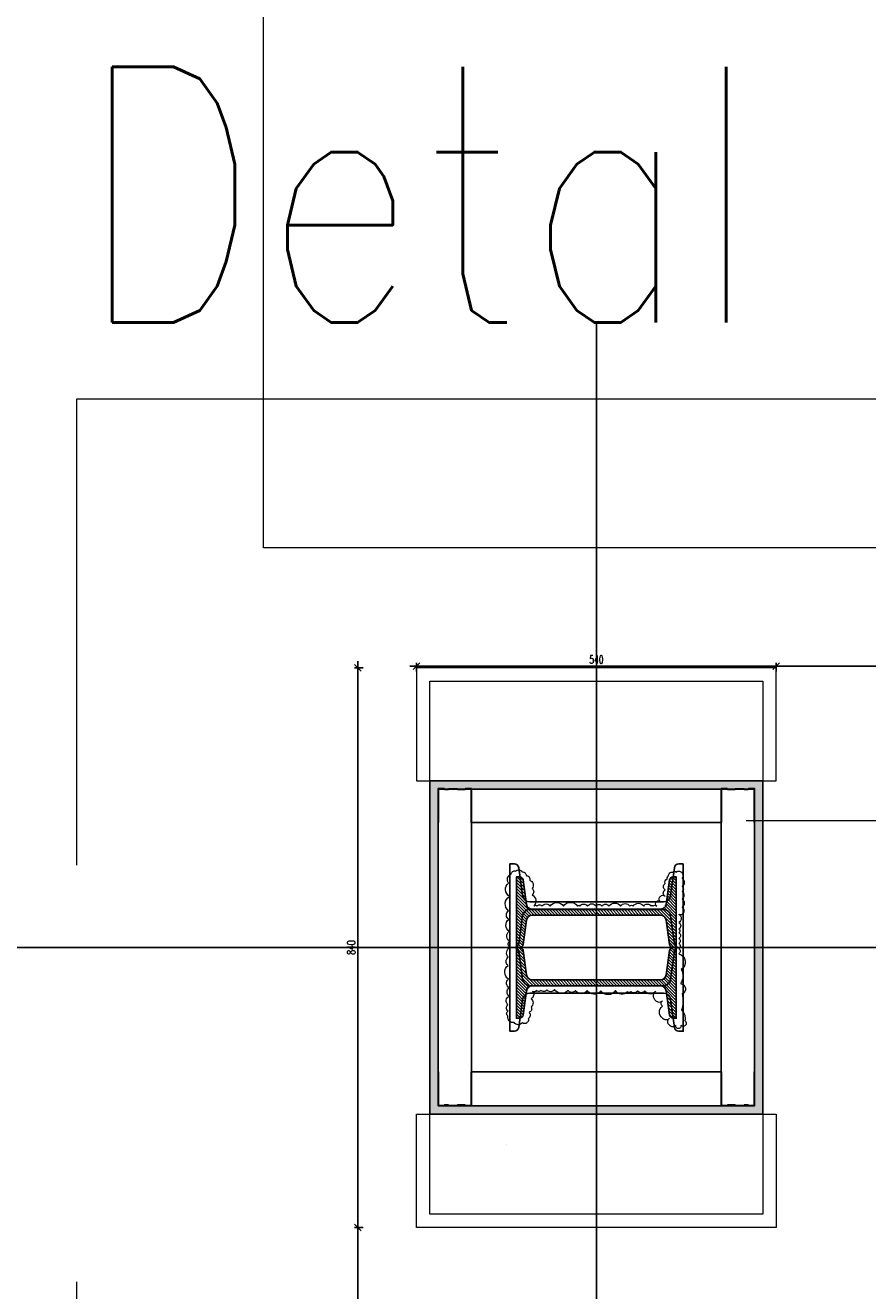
# Model space of a CAD drawing. Header units: centimetres. Extents: x -228435 to 111511, y -89367 to 428125.
# Tile 98 of 219: x -19297 to -18033, y 52485 to 54384. Entities that reach past the tile are written whole.
import ezdxf
from ezdxf.xclip import XClip

# ---------------------------------------------------------------- set-up
doc = ezdxf.new("R2010")
doc.units = ezdxf.units.CM
doc.header["$LTSCALE"] = 50
doc.header["$XCLIPFRAME"] = 0
doc.header["$PDMODE"] = 35
doc.header["$PDSIZE"] = 0.1
for name, pattern in [('Balustrady$0$DASHED', [0.75, 0.5, -0.25]), ('DASHDOT2', [12.7, 6.35, -3.175, 0, -3.175]), ('DIVIDE', [31.75, 12.7, -6.35, 0, -6.35, 0, -6.35]), ('HIDDEN', [9.525, 6.35, -3.175]), ('HIDDENX2', [19.05, 12.7, -6.35]), ('Obudowy i okł. słupów$0$HIDDEN', [9.525, 6.35, -3.175])]:
    doc.linetypes.add(name, pattern=pattern)
doc.layers.get('0').update_dxf_attribs({"color": 8})
doc.layers.get('DEFPOINTS').update_dxf_attribs({"color": 8})
for name, color, linetype in [('ARCH_INFO_OSIE', 8, 'Continuous'), ('ARCH_INFO_OSIE_IST', 8, 'DASHDOT2'), ('D1$0$ARCH_INFO_OPISY', 8, 'Continuous'), ('Kondygnacja +0$0$ARCH_STAL_IST', 8, 'Continuous'), ('Kondygnacja -1$0$ARCH_STAL_IST', 8, 'Continuous'), ('Obudowy i okł. słupów$0$ARCH_GK', 8, 'Continuous'), ('Obudowy i okł. słupów$0$ARCH_PROFILE', 8, 'Continuous'), ('Osie rzutów$0$ARCH_INFO_OSIE_OPISY_IST', 8, 'Continuous'), ('RYSUNKOWE_XREF', 8, 'Continuous')]:
    doc.layers.add(name, color=color, linetype=linetype)
for name, color, linetype, lineweight in [('ARCH_SUFITY_PODWIESZANE', 8, 'HIDDENX2', 9), ('ARCH_WIDOK', 8, 'Continuous', 13), ('INSTALACJE', 8, 'Continuous', 35), ('Kondygnacja -1$0$ARCH_INFO_WYMIARY', 8, 'Continuous', 9), ('Obudowy i okł. słupów$0$ARCH_hatch', 8, 'Continuous', 13), ('Obudowy i okł. słupów$0$ARCH_WIDOK', 8, 'Continuous', 13)]:
    doc.layers.add(name, color=color, linetype=linetype, lineweight=lineweight)
doc.styles.add('Kondygnacja -1$0$Romans', font='Romans.shx', dxfattribs={"width": 0.7})
doc.styles.add('ROMANS-50-CM', font='romans.shx', dxfattribs={"width": 0.8, "height": 10})
doc.dimstyles.new('Kondygnacja -1$0$Wymiary 1-100', dxfattribs={"dimtxt": 12, "dimasz": 10, "dimexe": 5, "dimexo": 0, "dimgap": 4, "dimtad": 1, "dimrnd": 0.5, "dimzin": 12, "dimdsep": 46, "dimtxsty": 'Kondygnacja -1$0$Romans', "dimblk": 'Kondygnacja -1$0$_Oblique', "dimcen": 10, "dimdle": 10, "dimclrt": 55, "dimazin": 0, "dimtfac": 1, "dimtmove": 1, "dimatfit": 3, "dimfxl": 0, "dimtolj": 1, "dimtzin": 0, "dimarcsym": 0})
pattern_1 = [(315, (-9168.25782, 10650.3877), (0.224506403, 0.224506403), [])]

# ---------------------------------------------------------------- blocks, each defined once
blk = doc.blocks.new('SU Lampy kwadratowe +0')
at = {"layer": 'ARCH_SUFITY_PODWIESZANE', "ltscale": 2.5}
blk.add_lwpolyline([(10220, 10040), (10400, 10040), (10400, 9860), (10220, 9860)], close=True, dxfattribs=at)
blk = doc.blocks.new('Osie rzutów')
at = {"layer": 'ARCH_INFO_OSIE_IST', "ltscale": 10}
blk.add_line((4436.04, 9800), (15156.54, 9800), dxfattribs=at)
blk = doc.blocks.new('pB słup')
at = {"layer": 'Kondygnacja -1$0$ARCH_STAL_IST'}
h = blk.add_hatch(dxfattribs=at)
h.set_pattern_fill('ANSI31', color=256, scale=0.1, angle=270, style=0)
h.set_pattern_definition(pattern_1)
edge = h.paths.add_edge_path()
edge.add_arc((24.9, 9.62), 0.87, 360, 442.0272)
edge.add_line((25.02, 10.48), (21.35, 11))
edge.add_arc((21.42, 11.51), 0.52, 180, 262.0272, ccw=False)
edge.add_line((20.9, 11.51), (20.9, 12))
edge.add_line((20.9, 12), (31.5, 12))
edge.add_line((31.5, 12), (31.5, 11.51))
edge.add_arc((30.98, 11.51), 0.52, -82.0272, 0, ccw=False)
edge.add_line((31.05, 11), (27.38, 10.48))
edge.add_arc((27.51, 9.62), 0.87, 97.9728, 180)
edge.add_line((26.64, 9.62), (26.64, -9.62))
edge.add_arc((27.51, -9.62), 0.87, 180, 262.0272)
edge.add_line((27.38, -10.48), (31.05, -11))
edge.add_arc((30.98, -11.51), 0.52, 0, 82.0272, ccw=False)
edge.add_line((31.5, -11.51), (31.5, -12))
edge.add_line((31.5, -12), (20.9, -12))
edge.add_line((20.9, -12), (20.9, -11.51))
edge.add_arc((21.42, -11.51), 0.52, 97.9728, 180, ccw=False)
edge.add_line((21.35, -11), (25.02, -10.48))
edge.add_arc((24.9, -9.62), 0.87, 277.9728, 360)
edge.add_line((25.76, -9.62), (25.76, 9.62))
h = blk.add_hatch(dxfattribs=at)
h.set_pattern_fill('ANSI31', color=256, scale=0.1, angle=270, style=0)
h.set_pattern_definition(pattern_1)
edge = h.paths.add_edge_path()
edge.add_arc((38.11, 9.62), 0.87, 97.9728, 180, ccw=False)
edge.add_line((37.98, 10.48), (41.65, 11))
edge.add_arc((41.58, 11.51), 0.52, 277.9728, 360)
edge.add_line((42.1, 11.51), (42.1, 12))
edge.add_line((42.1, 12), (31.5, 12))
edge.add_line((31.5, 12), (31.5, 11.51))
edge.add_arc((32.02, 11.51), 0.52, 180, 262.0272)
edge.add_line((31.95, 11), (35.62, 10.48))
edge.add_arc((35.5, 9.62), 0.87, 0, 82.0272, ccw=False)
edge.add_line((36.37, 9.62), (36.37, -9.62))
edge.add_arc((35.5, -9.62), 0.87, 277.9728, 360, ccw=False)
edge.add_line((35.62, -10.48), (31.95, -11))
edge.add_arc((32.02, -11.51), 0.52, 97.9728, 180)
edge.add_line((31.5, -11.51), (31.5, -12))
edge.add_line((31.5, -12), (42.1, -12))
edge.add_line((42.1, -12), (42.1, -11.51))
edge.add_arc((41.58, -11.51), 0.52, 360, 442.0272)
edge.add_line((41.65, -11), (37.98, -10.48))
edge.add_arc((38.11, -9.62), 0.87, 180, 262.0272, ccw=False)
edge.add_line((37.24, -9.62), (37.24, 9.62))
at = {"layer": 'Obudowy i okł. słupów$0$ARCH_hatch'}
h = blk.add_hatch(dxfattribs=at)
h.set_pattern_fill('AR-SAND', color=256, scale=0.01, style=0)
h.paths.add_polyline_path([(6.5, 25), (6.5, -25), (56.5, -25), (56.5, 25)])
h.paths.add_polyline_path([(55.25, 23.75), (55.25, -23.75), (7.75, -23.75), (7.75, 23.75)], flags=16)
at = {"layer": 'ARCH_INFO_OSIE', "linetype": 'DIVIDE', "ltscale": 0.1}
for points in [[(31.5, -14), (31.5, 14)], [(51.07, 0), (11.93, 0)], [(23.05, 0), (32.78, 0)]]:
    blk.add_lwpolyline(points, dxfattribs=at)
at = {"layer": 'Kondygnacja -1$0$ARCH_STAL_IST'}
for points in [[(25.76, 9.62, 0.37402), (25.02, 10.48), (21.35, 11, -0.37402), (20.9, 11.51), (20.9, 12), (31.5, 12), (31.5, 11.51, -0.37402), (31.05, 11), (27.38, 10.48, 0.37402), (26.64, 9.62), (26.64, -9.62, 0.37402), (27.38, -10.48), (31.05, -11, -0.37402), (31.5, -11.51), (31.5, -12), (20.9, -12), (20.9, -11.51, -0.37402), (21.35, -11), (25.02, -10.48, 0.37402), (25.76, -9.62)], [(37.24, 9.62, -0.37402), (37.98, 10.48), (41.65, 11, 0.37402), (42.1, 11.51), (42.1, 12), (31.5, 12), (31.5, 11.51, 0.37402), (31.95, 11), (35.62, 10.48, -0.37402), (36.37, 9.62), (36.37, -9.62, -0.37402), (35.62, -10.48), (31.95, -11, 0.37402), (31.5, -11.51), (31.5, -12), (42.1, -12), (42.1, -11.51, 0.37402), (41.65, -11), (37.98, -10.48, -0.37402), (37.24, -9.62)]]:
    blk.add_lwpolyline(points, format="xyb", close=True, dxfattribs=at)
at = {"layer": 'Obudowy i okł. słupów$0$ARCH_GK'}
for points in [[(6.5, -25), (56.5, -25), (56.5, 25), (6.5, 25)], [(7.75, -23.75), (55.25, -23.75), (55.25, 23.75), (7.75, 23.75)]]:
    blk.add_lwpolyline(points, close=True, dxfattribs=at)
at = {"layer": 'Obudowy i okł. słupów$0$ARCH_PROFILE'}
for points in [[(7.76, 22.16), (7.85, 22.25), (7.85, 22.75), (7.75, 22.85), (7.75, 23.75), (12.82, 23.75, -1), (12.82, 23.7), (7.8, 23.7), (7.8, 22.87), (7.9, 22.77), (7.9, 22.23), (7.8, 22.13), (7.8, 20.92), (7.9, 20.82), (7.9, 19.73), (7.8, 19.63), (7.8, 18.8), (12.82, 18.8, -1), (12.82, 18.75), (7.75, 18.75), (7.75, 19.65), (7.85, 19.75), (7.85, 20.8), (7.76, 20.89)], [(55.33, 22.16), (55.25, 22.25), (55.25, 22.75), (55.35, 22.85), (55.35, 23.75), (50.28, 23.75, 1), (50.28, 23.7), (55.3, 23.7), (55.3, 22.87), (55.2, 22.77), (55.2, 22.23), (55.3, 22.13), (55.3, 20.92), (55.2, 20.82), (55.2, 19.73), (55.3, 19.63), (55.3, 18.8), (50.28, 18.8, 1), (50.28, 18.75), (55.35, 18.75), (55.35, 19.65), (55.25, 19.75), (55.25, 20.8), (55.33, 20.89)], [(7.76, -22.16), (7.85, -22.25), (7.85, -22.75), (7.75, -22.85), (7.75, -23.75), (12.82, -23.75, 1), (12.82, -23.7), (7.8, -23.7), (7.8, -22.87), (7.9, -22.77), (7.9, -22.23), (7.8, -22.13), (7.8, -20.92), (7.9, -20.82), (7.9, -19.73), (7.8, -19.63), (7.8, -18.8), (12.82, -18.8, 1), (12.82, -18.75), (7.75, -18.75), (7.75, -19.65), (7.85, -19.75), (7.85, -20.8), (7.76, -20.89)], [(55.33, -22.16), (55.25, -22.25), (55.25, -22.75), (55.35, -22.85), (55.35, -23.75), (50.28, -23.75, -1), (50.28, -23.7), (55.3, -23.7), (55.3, -22.87), (55.2, -22.77), (55.2, -22.23), (55.3, -22.13), (55.3, -20.92), (55.2, -20.82), (55.2, -19.73), (55.3, -19.63), (55.3, -18.8), (50.28, -18.8, -1), (50.28, -18.75), (55.35, -18.75), (55.35, -19.65), (55.25, -19.75), (55.25, -20.8), (55.33, -20.89)]]:
    blk.add_lwpolyline(points, format="xyb", close=True, dxfattribs=at)
blk.add_lwpolyline([(50.25, -8.37), (50.25, -18.75), (12.85, -18.75), (12.85, 18.75), (50.25, 18.75), (50.25, -8.37)], dxfattribs=at)
at = {"layer": 'Obudowy i okł. słupów$0$ARCH_WIDOK'}
for points in [[(-10.5, -27), (6.5, -27), (6.5, 27), (-10.5, 27)], [(73.5, -27), (56.5, -27), (56.5, 27), (73.5, 27)]]:
    blk.add_lwpolyline(points, close=True, dxfattribs=at)
at = {"layer": 'Obudowy i okł. słupów$0$ARCH_WIDOK', "linetype": 'Obudowy i okł. słupów$0$HIDDEN'}
blk.add_lwpolyline([(71.5, -25), (71.5, 25), (-8.5, 25), (-8.5, -25)], close=True, dxfattribs=at)
at = {"layer": 'Obudowy i okł. słupów$0$ARCH_WIDOK'}
blk.add_lwpolyline([(37.73, -9.38, 0.520567), (37.73, -8.91, 0.520567), (37.73, -8.16, 0.520567), (37.73, -6.92, 0.520567), (37.73, -4.95, 0.520567), (37.73, -2.82, 0.520567), (37.73, -2.47, 0.520567), (37.73, -1.32, 0.520567), (37.73, -0.04, 0.520567), (37.73, 0.83, 0.520567), (37.73, 1.89, 0.520567), (37.73, 3.64, 0.520567), (37.73, 5.02, 0.520567), (37.73, 5.54, 0.520567), (37.73, 7.1, 0.520567), (37.73, 8.22, 0.520567), (37.73, 8.52, 0.520567), (37.73, 9.06, 0.520567), (38.39, 9.06, 0.520567), (38.39, 9.62, 0.520567), (39.17, 9.62, 0.520567), (39.17, 10.31, 0.520567), (40.18, 10.31, 0.520567), (41.11, 10.31, 0.391103), (41.8, 10.61, 0.097049), (42.38, 10.85, 0.466209), (42.81, 11.44, 0.695481), (42.74, 11.98, 0.486099), (42.81, 12.76, 0.35864), (41.85, 12.89, 0.520567), (40.68, 12.86, 0.520567), (39.91, 12.86, 0.520567), (38.8, 12.86, 0.520567), (37.52, 12.86, 0.520567), (36.51, 12.86, 0.520567), (36.51, 12.4, 0.520567), (35.25, 12.4, 0.520567), (34.27, 12.4, 0.520567), (33.73, 12.4, 0.520567), (32.86, 12.4, 0.520567), (32.11, 12.4, 0.520567), (31.32, 12.4, 0.520567), (30.58, 12.4, 0.630412), (28.2, 12.73, 0.291029), (26.08, 12.64, 0.793013), (24.54, 12.88, 0.148616), (22.09, 12.79, 0.285246), (20.52, 13.27, 1.165163), (19.83, 12.7, 1.326239), (19.84, 11.94, 0.520567), (19.84, 11, 0.520567), (20.91, 11, 0.520567), (20.91, 9.93, 0.520567), (22.7, 9.93, 0.520567), (23.52, 9.93, 0.520567), (23.52, 8.94, 0.520567), (24.97, 8.94, 0.520567), (24.98, 7.26, 0.520567), (25.02, 6.19, 0.520567), (24.89, 5.17, 0.520567), (24.87, 4.65, 0.520567), (25.04, 2.89, 0.520567), (24.98, 0.66, 0.520567), (25.04, -1.36, 0.520567), (25.04, -3.15, 0.520567), (25.06, -4.25, 0.520567), (25.21, -6.27, 0.520567), (25.14, -7.45, 0.520567), (25.1, -8.33, 0.520567), (25.06, -9.05, 0.520567), (24.91, -9.58, 0.520567), (23.82, -9.81, 0.520567), (22.6, -9.81, 0.520567), (21.78, -10.1, 0.520567), (20.85, -10.25, 0.520567), (20.32, -10.36, 0.520567), (20.22, -11.09, 0.520567), (20.24, -12.34, 0.520567), (21.21, -13.28, 0.520567), (21.99, -13.24, 0.520567), (22.91, -13.28, 0.520567), (24.22, -13.09, 0.520567), (25.44, -13.09, 0.520567), (26.76, -13.18, 0.520567), (28.83, -13.26, 0.520567), (30.05, -13.22, 0.520567), (31.5, -12.93, 0.520567), (32.47, -13.03, 0.520567), (33.96, -13.09, 0.520567), (35.72, -13.16, 0.520567), (37.01, -13.18, 0.520567), (39.18, -13.05, 0.520567), (41.18, -13.18, 0.520567), (42.5, -12.78, 0.520567), (42.97, -12.1, 0.520567), (42.84, -11.13, 0.520567), (42.29, -10.55, 0.520567), (41.6, -10, 0.520567), (40.36, -9.66, 0.520567), (39.39, -9.66, 0.520567)], format="xyb", close=True, dxfattribs=at)
blk = doc.blocks.new('A$C6FDA0163')
at = {"layer": 'ARCH_INFO_OSIE_IST', "ltscale": 2}
blk.add_line((-190.03, -1830.05, -630), (-190.03, 85.33, -630), dxfattribs=at)
at = {"layer": 'ARCH_WIDOK', "linetype": 'HIDDEN', "ltscale": 4}
blk.add_lwpolyline([(-167.55, 0), (167.55, 0)], dxfattribs=at)
at = {"layer": 'INSTALACJE'}
blk.add_line((-203.53, -48.6, -630), (-203.53, -48.6, -630), dxfattribs=at)
at = {"layer": 'D1$0$ARCH_INFO_OPISY', "xscale": -1, "rotation": 270}
blk.add_blockref('pB słup', (-190.03, -50.55, -630), dxfattribs=at)
at = {"layer": 'RYSUNKOWE_XREF'}
blk.add_blockref('Osie rzutów', (-10460.03, -9819.05, -630), dxfattribs=at)
blk = doc.blocks.new('Kondygnacja -1$0$_Oblique')
at = {"color": 0, "linetype": 'ByBlock', "lineweight": -2}
blk.add_line((-0.5, -0.5), (0.5, 0.5), dxfattribs=at)
blk = doc.blocks.new('*D1088')
at = {"layer": 'DEFPOINTS', "color": 0, "lineweight": 40}
for p in [(-18798.2, 52580), (-18710.3, 52580), (-18690.3, 47250)]:
    blk.add_point(p, dxfattribs=at)
at = {"layer": 'Kondygnacja -1$0$ARCH_INFO_WYMIARY', "color": 0, "lineweight": -2}
for p, q in [((-18798.2, 47240), (-18798.2, 52590)), ((-18790.2, 52580), (-18803.2, 52580)), ((-18790.2, 47250), (-18803.2, 47250))]:
    blk.add_line(p, q, dxfattribs=at)
at = {"layer": 'Kondygnacja -1$0$ARCH_INFO_WYMIARY', "color": 0, "lineweight": -2, "xscale": 10, "yscale": 10, "zscale": 10}
for p, rotation in [((-18798.2, 52580), 90), ((-18798.2, 47250), 270)]:
    blk.add_blockref('Kondygnacja -1$0$_Oblique', p, dxfattribs=dict(at, rotation=rotation))
at = {"layer": 'Kondygnacja -1$0$ARCH_INFO_WYMIARY', "color": 55, "insert": (-18808.2, 49915), "char_height": 12, "attachment_point": 5, "rotation": 90, "style": 'Kondygnacja -1$0$Romans'}
blk.add_mtext('\\A1;5330', dxfattribs=at)
blk = doc.blocks.new('*D1089')
at = {"layer": 'DEFPOINTS', "color": 0, "lineweight": 40}
for p in [(-18798.2, 53420), (-18710.3, 53420), (-18710.3, 52580)]:
    blk.add_point(p, dxfattribs=at)
at = {"layer": 'Kondygnacja -1$0$ARCH_INFO_WYMIARY', "color": 0, "lineweight": -2}
for p, q in [((-18798.2, 52570), (-18798.2, 53430)), ((-18790.2, 53420), (-18803.2, 53420)), ((-18790.2, 52580), (-18803.2, 52580))]:
    blk.add_line(p, q, dxfattribs=at)
at = {"layer": 'Kondygnacja -1$0$ARCH_INFO_WYMIARY', "color": 0, "lineweight": -2, "xscale": 10, "yscale": 10, "zscale": 10}
for p, rotation in [((-18798.2, 53420), 90), ((-18798.2, 52580), 270)]:
    blk.add_blockref('Kondygnacja -1$0$_Oblique', p, dxfattribs=dict(at, rotation=rotation))
at = {"layer": 'Kondygnacja -1$0$ARCH_INFO_WYMIARY', "color": 55, "insert": (-18808.2, 53000), "char_height": 12, "attachment_point": 5, "rotation": 90, "style": 'Kondygnacja -1$0$Romans'}
blk.add_mtext('\\A1;840', dxfattribs=at)
blk = doc.blocks.new('*D1094')
at = {"layer": 'DEFPOINTS', "color": 0, "lineweight": 40}
for p in [(-18170.3, 53422.2), (-18710.3, 53250), (-18170.3, 53250)]:
    blk.add_point(p, dxfattribs=at)
at = {"layer": 'Kondygnacja -1$0$ARCH_INFO_WYMIARY', "color": 0, "lineweight": -2}
for p, q in [((-18720.3, 53422.2), (-18160.3, 53422.2)), ((-18710.3, 53414.2), (-18710.3, 53427.2)), ((-18170.3, 53414.2), (-18170.3, 53427.2))]:
    blk.add_line(p, q, dxfattribs=at)
at = {"layer": 'Kondygnacja -1$0$ARCH_INFO_WYMIARY', "color": 0, "lineweight": -2, "xscale": 10, "yscale": 10, "zscale": 10, "rotation": 180}
blk.add_blockref('Kondygnacja -1$0$_Oblique', (-18710.3, 53422.2), dxfattribs=at)
at = {"layer": 'Kondygnacja -1$0$ARCH_INFO_WYMIARY', "color": 0, "lineweight": -2, "xscale": 10, "yscale": 10, "zscale": 10}
blk.add_blockref('Kondygnacja -1$0$_Oblique', (-18170.3, 53422.2), dxfattribs=at)
at = {"layer": 'Kondygnacja -1$0$ARCH_INFO_WYMIARY', "color": 55, "insert": (-18440.3, 53432.2), "char_height": 12, "attachment_point": 5, "style": 'Kondygnacja -1$0$Romans'}
blk.add_mtext('\\A1;540', dxfattribs=at)
blk = doc.blocks.new('*D1095')
at = {"layer": 'DEFPOINTS', "color": 0, "lineweight": 40}
for p in [(-14910.3, 53422.2), (-18170.3, 53250), (-14910.3, 53250, 6300)]:
    blk.add_point(p, dxfattribs=at)
at = {"layer": 'Kondygnacja -1$0$ARCH_INFO_WYMIARY', "color": 0, "lineweight": -2}
for p, q in [((-18180.3, 53422.2), (-14900.3, 53422.2)), ((-18170.3, 53414.2), (-18170.3, 53427.2)), ((-14910.3, 53426.9), (-14910.3, 53427.2))]:
    blk.add_line(p, q, dxfattribs=at)
at = {"layer": 'Kondygnacja -1$0$ARCH_INFO_WYMIARY', "color": 0, "lineweight": -2, "xscale": 10, "yscale": 10, "zscale": 10, "rotation": 180}
blk.add_blockref('Kondygnacja -1$0$_Oblique', (-18170.3, 53422.2), dxfattribs=at)
at = {"layer": 'Kondygnacja -1$0$ARCH_INFO_WYMIARY', "color": 0, "lineweight": -2, "xscale": 10, "yscale": 10, "zscale": 10}
blk.add_blockref('Kondygnacja -1$0$_Oblique', (-14910.3, 53422.2), dxfattribs=at)
at = {"layer": 'Kondygnacja -1$0$ARCH_INFO_WYMIARY', "color": 55, "insert": (-16540.3, 53432.2), "char_height": 12, "attachment_point": 5, "style": 'Kondygnacja -1$0$Romans'}
blk.add_mtext('\\A1;3260', dxfattribs=at)

msp = doc.modelspace()

# ---------------------------------------------------------------- linework, layer by layer
at = {"linetype": 'Balustrady$0$DASHED', "lineweight": 20, "ltscale": 50, "elevation": -5670}
msp.add_lwpolyline([(-19219.92022, 53823.48574), (-13875.78762, 53823.48574), (-13875.78762, 34373.38665), (-19219.92022, 34373.38665)], close=True, dxfattribs=at)
at = {"layer": 'Kondygnacja +0$0$ARCH_STAL_IST', "elevation": 630}
for points in [[(-18310, 53125.66667), (-18310, 53000), (-18316.44316, 53000, -0.3740358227), (-18323.09496, 53005.78542), (-18328.97565, 53047.79039, 0.3740358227), (-18339.91893, 53057.30833), (-18540.08107, 53057.30833, 0.3740358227), (-18551.02435, 53047.79039), (-18556.90504, 53005.78542, -0.3740358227), (-18563.55684, 53000), (-18570, 53000), (-18570, 53125.66667), (-18563.55684, 53125.66667, -0.3740358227), (-18556.90504, 53119.88125), (-18551.02435, 53077.87627, 0.3740358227), (-18540.08107, 53068.35833), (-18339.91893, 53068.35833, 0.3740358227), (-18328.97565, 53077.87627), (-18323.09496, 53119.88125, -0.3740358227), (-18316.44316, 53125.66667)], [(-18310, 53000), (-18310, 52874.33333), (-18316.44316, 52874.33333, -0.3740358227), (-18323.09496, 52880.11875), (-18328.97565, 52922.12373, 0.3740358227), (-18339.91893, 52931.64167), (-18540.08107, 52931.64167, 0.3740358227), (-18551.02435, 52922.12373), (-18556.90504, 52880.11875, -0.3740358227), (-18563.55684, 52874.33333), (-18570, 52874.33333), (-18570, 53000), (-18563.55684, 53000, -0.3740358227), (-18556.90504, 52994.21458), (-18551.02435, 52952.20961, 0.3740358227), (-18540.08107, 52942.69167), (-18339.91893, 52942.69167, 0.3740358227), (-18328.97565, 52952.20961), (-18323.09496, 52994.21458, -0.3740358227), (-18316.44316, 53000)]]:
    msp.add_lwpolyline(points, format="xyb", close=True, dxfattribs=at)

# ---------------------------------------------------------------- block references
ref = msp.add_blockref('A$C6FDA0163', (-16540, 53190.5, 630), dxfattribs=dict(xscale=10, yscale=10, zscale=10))
XClip(ref).set_block_clipping_path([(-400.031931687, -2219.05), (399.968068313, 380.95)])
at = {"layer": 'ARCH_SUFITY_PODWIESZANE', "ltscale": 2.5, "xscale": 10, "yscale": 10, "zscale": 10}
msp.add_blockref('SU Lampy kwadratowe +0', (-121140, -45000, -5670), dxfattribs=at)
at = {"layer": 'Osie rzutów$0$ARCH_INFO_OSIE_OPISY_IST', "xscale": 10, "yscale": 10, "zscale": 10}
msp.add_blockref('Osie rzutów', (-121140, -45000, 630), dxfattribs=at)

# ---------------------------------------------------------------- texts
at = {"linetype": 'Balustrady$0$DASHED', "lineweight": 20, "ltscale": 50, "insert": (-19219.92022, 54321.95683, -87270), "char_height": 384, "width": 9710.0117895, "attachment_point": 1, "style": 'ROMANS-50-CM'}
msp.add_mtext('Detal W-AA-05-020', dxfattribs=at)

# ---------------------------------------------------------------- dimensions: what is measured, and where the dimension line sits
at = {"layer": 'Kondygnacja -1$0$ARCH_INFO_WYMIARY'}
for base, p1, p2, picture, middle in [((-18798.22769, 53420, -5670), (-18710.31932, 52580, -5670), (-18710.31932, 53420, -5670), '*D1089', (-18808.22769, 53000, -5670)), ((-18798.22769, 52580, -5670), (-18690.31932, 47250, -5670), (-18710.31932, 52580, -5670), '*D1088', (-18808.22769, 49915, -5670))]:
    dim = msp.add_linear_dim(base=base, p1=p1, p2=p2, angle=90, dimstyle='Kondygnacja -1$0$Wymiary 1-100', dxfattribs=at)
    dim.commit()
    dim.dimension.update_dxf_attribs({"geometry": picture, "text_midpoint": middle})
for base, p1, p2, picture, middle in [((-18170.31932, 53422.22108, -5670), (-18710.31932, 53250, -5670), (-18170.31932, 53250, -5670), '*D1094', (-18440.31932, 53432.22108, -5670)), ((-14910.31932, 53422.22108, -5670), (-18170.31932, 53250, -5670), (-14910.31932, 53250, 630), '*D1095', (-16540.31932, 53432.22108, -5670))]:
    dim = msp.add_linear_dim(base=base, p1=p1, p2=p2, dimstyle='Kondygnacja -1$0$Wymiary 1-100', dxfattribs=at)
    dim.commit()
    dim.dimension.update_dxf_attribs({"geometry": picture, "text_midpoint": middle})

doc.saveas('drawing.dxf')
